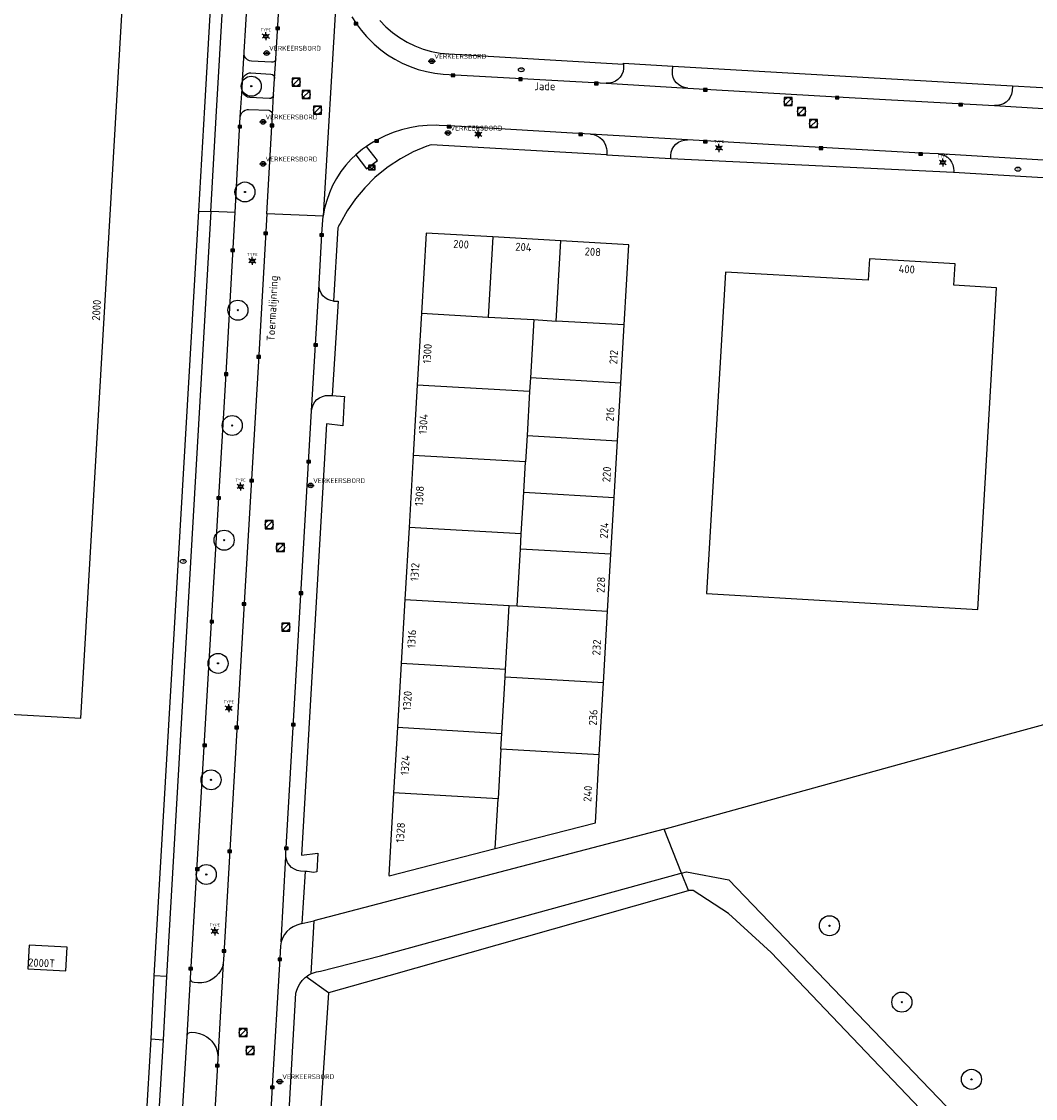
# Model space of a CAD drawing. Header units: metres. Extents: x 102000 to 105000, y 414600 to 420766.
# Tile 143 of 206: x 102819 to 102946, y 419852 to 419987. Entities that reach past the tile are written whole.
import ezdxf
from ezdxf.enums import TextEntityAlignment as Align

# ---------------------------------------------------------------- set-up
doc = ezdxf.new("R2010")
doc.units = ezdxf.units.M
doc.layers.get('0').update_dxf_attribs({"color": 8})
doc.styles.add('MtXpl_NLCS-ISO', font='NLCS-ISO.ttf')
doc.styles.add('NLCS-ISO', font='NLCS-ISO.ttf')

msp = doc.modelspace()

# ---------------------------------------------------------------- hatches: boundary and pattern name
at = {"ltscale": 0.1}
h = msp.add_hatch(color=256, dxfattribs=at)
edge = h.paths.add_edge_path()
edge.add_arc((102847.88, 419978.73), 0.075, 0, 360)
h = msp.add_hatch(color=256, dxfattribs=at)
edge = h.paths.add_edge_path()
edge.add_arc((102847.09, 419965.52), 0.075, 0, 360)
h = msp.add_hatch(color=256, dxfattribs=at)
edge = h.paths.add_edge_path()
edge.add_arc((102846.21, 419950.76), 0.075, 0, 360)
h = msp.add_hatch(color=256, dxfattribs=at)
edge = h.paths.add_edge_path()
edge.add_arc((102845.5, 419936.36), 0.075, 0, 360)
h = msp.add_hatch(color=256, dxfattribs=at)
edge = h.paths.add_edge_path()
edge.add_arc((102844.49, 419922.04), 0.075, 0, 360)
h = msp.add_hatch(color=256, dxfattribs=at)
edge = h.paths.add_edge_path()
edge.add_arc((102843.73, 419906.66), 0.075, 0, 360)
h = msp.add_hatch(color=256, dxfattribs=at)
edge = h.paths.add_edge_path()
edge.add_arc((102842.86, 419892.12), 0.075, 0, 360)
h = msp.add_hatch(color=256, dxfattribs=at)
edge = h.paths.add_edge_path()
edge.add_arc((102842.26, 419880.3), 0.075, 0, 360)
h = msp.add_hatch(color=256, dxfattribs=at)
edge = h.paths.add_edge_path()
edge.add_arc((102920.08, 419873.9), 0.075, 0, 360)
h = msp.add_hatch(color=256, dxfattribs=at)
edge = h.paths.add_edge_path()
edge.add_arc((102929.12, 419864.36), 0.075, 0, 360)
h = msp.add_hatch(color=256, dxfattribs=at)
edge = h.paths.add_edge_path()
edge.add_arc((102937.81, 419854.72), 0.075, 0, 360)

# ---------------------------------------------------------------- linework, layer by layer
for p, q in [((102842.07, 419976.1), (102843.47, 420000)), ((102843.54, 419975.62), (102844.96, 420000)), ((102850.95, 419982.15), (102851.99, 420000)), ((102826.59, 419899.82), (102832.07, 419993.91)), ((102846.99, 419982.96), (102847.6, 419993.22)), ((102858.7, 419993.31), (102856.86, 419962.49)), ((102860.44, 419987.41), (102860.99, 419986.54)), ((102863.92, 419986.93), (102864.68, 419986.15)), ((102850.96, 419985.8), (102851.41, 419986.1)), ((102851.41, 419985.8), (102850.96, 419986.1)), ((102851.41, 419986.1), (102850.96, 419986.1)), ((102850.96, 419986.1), (102850.96, 419985.8)), ((102850.96, 419985.8), (102851.41, 419985.8)), ((102851.41, 419985.8), (102851.41, 419986.1)), ((102860.73, 419986.38), (102861.18, 419986.68)), ((102861.18, 419986.38), (102860.73, 419986.68)), ((102861.18, 419986.68), (102860.73, 419986.68)), ((102860.73, 419986.68), (102860.73, 419986.38)), ((102860.73, 419986.38), (102861.18, 419986.38)), ((102860.99, 419986.54), (102861.6, 419985.71)), ((102861.18, 419986.38), (102861.18, 419986.68)), ((102861.6, 419985.71), (102862.28, 419984.92)), ((102864.68, 419986.15), (102865.51, 419985.43)), ((102865.51, 419985.43), (102866.39, 419984.79)), ((102849.46, 419985.07), (102849.93, 419985.07)), ((102849.46, 419984.87), (102849.93, 419984.87)), ((102862.28, 419984.92), (102863.24, 419983.98)), ((102866.39, 419984.79), (102867.33, 419984.24)), ((102867.33, 419984.24), (102868.31, 419983.76)), ((102846.79, 419979.43), (102846.99, 419982.96)), ((102846.99, 419982.71), (102846.99, 419982.96)), ((102849.35, 419982.87), (102850.25, 419982.87)), ((102863.24, 419983.98), (102864.05, 419983.28)), ((102864.05, 419983.28), (102864.9, 419982.66)), ((102868.31, 419983.76), (102869.33, 419983.37)), ((102869.33, 419983.37), (102870.38, 419983.08)), ((102870.38, 419983.08), (102871.45, 419982.87)), ((102871.45, 419982.87), (102872.53, 419982.76)), ((102872.53, 419982.76), (102894.37, 419981.49)), ((102847.05, 419982.45), (102846.99, 419982.71)), ((102847.19, 419982.21), (102847.05, 419982.45)), ((102847.4, 419982.02), (102847.19, 419982.21)), ((102847.64, 419981.9), (102847.4, 419982.02)), ((102847.92, 419981.86), (102847.64, 419981.9)), ((102850.4, 419981.72), (102847.92, 419981.86)), ((102850.57, 419981.73), (102850.4, 419981.72)), ((102850.76, 419981.82), (102850.57, 419981.73)), ((102850.89, 419981.97), (102850.76, 419981.82)), ((102850.8, 419979.71), (102850.95, 419982.15)), ((102850.95, 419982.15), (102850.89, 419981.97)), ((102864.9, 419982.66), (102865.8, 419982.09)), ((102865.8, 419982.09), (102866.74, 419981.6)), ((102866.74, 419981.6), (102867.72, 419981.17)), ((102869.98, 419981.85), (102870.88, 419981.85)), ((102894.37, 419981.49), (102894.36, 419980.96)), ((102894.37, 419981.49), (102894.37, 419981.62)), ((102894.37, 419981.62), (102900.52, 419981.25)), ((102846.97, 419979.96), (102847.16, 419980.16)), ((102847.16, 419980.16), (102847.4, 419980.31)), ((102847.4, 419980.31), (102847.66, 419980.38)), ((102847.66, 419980.38), (102847.83, 419980.38)), ((102847.83, 419980.38), (102850.34, 419980.25)), ((102850.34, 419980.25), (102850.53, 419980.19)), ((102850.53, 419980.19), (102850.69, 419980.07)), ((102850.69, 419980.07), (102850.78, 419979.89)), ((102867.72, 419981.17), (102868.72, 419980.83)), ((102868.72, 419980.83), (102869.75, 419980.55)), ((102869.75, 419980.55), (102870.79, 419980.36)), ((102870.79, 419980.36), (102871.86, 419980.24)), ((102871.86, 419980.24), (102892.21, 419979.11)), ((102872.84, 419979.94), (102873.29, 419980.24)), ((102873.29, 419979.94), (102872.84, 419980.24)), ((102873.29, 419980.24), (102872.84, 419980.24)), ((102872.84, 419980.24), (102872.84, 419979.94)), ((102873.29, 419979.94), (102873.29, 419980.24)), ((102894.16, 419980.2), (102893.95, 419979.86)), ((102894.3, 419980.57), (102894.16, 419980.2)), ((102894.36, 419980.96), (102894.3, 419980.57)), ((102900.46, 419980.6), (102900.52, 419981.25)), ((102900.48, 419980.21), (102900.46, 419980.6)), ((102900.57, 419979.82), (102900.48, 419980.21)), ((102900.52, 419981.25), (102942.95, 419978.77)), ((102846.74, 419978.4), (102846.79, 419979.43)), ((102846.79, 419979.43), (102846.84, 419979.71)), ((102846.84, 419979.71), (102846.97, 419979.96)), ((102850.67, 419977.66), (102850.8, 419979.71)), ((102850.78, 419979.89), (102850.8, 419979.71)), ((102853.97, 419979.75), (102852.97, 419979.75)), ((102852.97, 419979.75), (102852.97, 419978.75)), ((102852.97, 419978.75), (102853.97, 419978.75)), ((102853.12, 419978.9), (102853.83, 419979.61)), ((102853.97, 419978.75), (102853.97, 419979.75)), ((102872.84, 419979.94), (102873.29, 419979.94)), ((102881.27, 419979.46), (102881.72, 419979.76)), ((102881.72, 419979.46), (102881.27, 419979.76)), ((102881.72, 419979.76), (102881.27, 419979.76)), ((102881.27, 419979.76), (102881.27, 419979.46)), ((102881.27, 419979.46), (102881.72, 419979.46)), ((102881.72, 419979.46), (102881.72, 419979.76)), ((102890.76, 419978.92), (102891.21, 419979.22)), ((102891.21, 419978.92), (102890.76, 419979.22)), ((102891.21, 419979.22), (102890.76, 419979.22)), ((102890.76, 419979.22), (102890.76, 419978.92)), ((102890.76, 419978.92), (102891.21, 419978.92)), ((102891.21, 419978.92), (102891.21, 419979.22)), ((102892.21, 419979.11), (102902.38, 419978.5)), ((102892.59, 419979.11), (102892.21, 419979.11)), ((102892.98, 419979.19), (102892.59, 419979.11)), ((102893.35, 419979.35), (102892.98, 419979.19)), ((102893.67, 419979.58), (102893.35, 419979.35)), ((102893.95, 419979.86), (102893.67, 419979.58)), ((102900.74, 419979.46), (102900.57, 419979.82)), ((102900.98, 419979.15), (102900.74, 419979.46)), ((102901.27, 419978.88), (102900.98, 419979.15)), ((102901.61, 419978.68), (102901.27, 419978.88)), ((102942.95, 419978.77), (102942.89, 419978.14)), ((102942.95, 419978.77), (102950.88, 419978.32)), ((102846.51, 419974.9), (102846.74, 419978.4)), ((102846.74, 419978.23), (102846.74, 419978.4)), ((102846.81, 419977.95), (102846.74, 419978.23)), ((102846.95, 419977.71), (102846.81, 419977.95)), ((102847.15, 419977.51), (102846.95, 419977.71)), ((102847.4, 419977.38), (102847.15, 419977.51)), ((102847.68, 419977.33), (102847.4, 419977.38)), ((102850.63, 419977.47), (102850.51, 419977.31)), ((102850.52, 419975.16), (102850.67, 419977.66)), ((102850.67, 419977.66), (102850.63, 419977.47)), ((102855.24, 419978.19), (102854.24, 419978.19)), ((102854.24, 419978.19), (102854.24, 419977.19)), ((102854.38, 419977.34), (102855.09, 419978.05)), ((102855.24, 419977.19), (102855.24, 419978.19)), ((102901.99, 419978.56), (102901.61, 419978.68)), ((102902.38, 419978.5), (102901.99, 419978.56)), ((102902.38, 419978.5), (102921.04, 419977.41)), ((102904.37, 419978.13), (102904.82, 419978.43)), ((102904.82, 419978.13), (102904.37, 419978.43)), ((102904.82, 419978.43), (102904.37, 419978.43)), ((102904.37, 419978.43), (102904.37, 419978.13)), ((102904.37, 419978.13), (102904.82, 419978.13)), ((102904.82, 419978.13), (102904.82, 419978.43)), ((102920.82, 419977.16), (102921.27, 419977.46)), ((102921.27, 419977.16), (102920.82, 419977.46)), ((102921.27, 419977.46), (102920.82, 419977.46)), ((102920.82, 419977.46), (102920.82, 419977.16)), ((102921.04, 419977.41), (102940.7, 419976.31)), ((102921.27, 419977.16), (102921.27, 419977.46)), ((102942.65, 419977.37), (102942.42, 419977.04)), ((102942.81, 419977.74), (102942.65, 419977.37)), ((102942.89, 419978.14), (102942.81, 419977.74)), ((102841.32, 419963.13), (102842.07, 419976.1)), ((102850.15, 419977.18), (102847.68, 419977.33)), ((102850.34, 419977.21), (102850.15, 419977.18)), ((102850.51, 419977.31), (102850.34, 419977.21)), ((102854.24, 419977.19), (102855.24, 419977.19)), ((102856.64, 419976.25), (102855.64, 419976.25)), ((102855.64, 419976.25), (102855.64, 419975.25)), ((102855.78, 419975.4), (102856.49, 419976.1)), ((102856.64, 419975.25), (102856.64, 419976.25)), ((102915.44, 419977.3), (102914.44, 419977.3)), ((102914.44, 419977.3), (102914.44, 419976.3)), ((102914.44, 419976.3), (102915.44, 419976.3)), ((102914.59, 419976.44), (102915.29, 419977.15)), ((102915.44, 419976.3), (102915.44, 419977.3)), ((102917.07, 419976.09), (102916.07, 419976.09)), ((102916.07, 419976.09), (102916.07, 419975.09)), ((102917.07, 419975.09), (102917.07, 419976.09)), ((102920.82, 419977.16), (102921.27, 419977.16)), ((102936.24, 419976.29), (102936.69, 419976.59)), ((102936.69, 419976.29), (102936.24, 419976.59)), ((102936.69, 419976.59), (102936.24, 419976.59)), ((102936.24, 419976.59), (102936.24, 419976.29)), ((102936.24, 419976.29), (102936.69, 419976.29)), ((102936.69, 419976.29), (102936.69, 419976.59)), ((102940.7, 419976.31), (102952.78, 419975.61)), ((102941.02, 419976.31), (102940.7, 419976.31)), ((102941.42, 419976.39), (102941.02, 419976.31)), ((102941.8, 419976.53), (102941.42, 419976.39)), ((102942.13, 419976.75), (102941.8, 419976.53)), ((102942.42, 419977.04), (102942.13, 419976.75)), ((102842.81, 419963.07), (102843.54, 419975.62)), ((102845.85, 419962.94), (102846.51, 419974.9)), ((102846.51, 419974.9), (102846.57, 419975.17)), ((102846.57, 419975.17), (102846.7, 419975.41)), ((102846.7, 419975.41), (102846.89, 419975.61)), ((102846.89, 419975.61), (102847.13, 419975.75)), ((102847.13, 419975.75), (102847.4, 419975.81)), ((102847.4, 419975.81), (102847.54, 419975.81)), ((102847.54, 419975.81), (102850.06, 419975.73)), ((102849.82, 419962.78), (102850.52, 419975.16)), ((102850.06, 419975.73), (102850.25, 419975.67)), ((102850.25, 419975.67), (102850.41, 419975.54)), ((102850.41, 419975.54), (102850.51, 419975.35)), ((102850.51, 419975.35), (102850.52, 419975.16)), ((102855.64, 419975.25), (102856.64, 419975.25)), ((102916.07, 419975.09), (102917.07, 419975.09)), ((102916.22, 419975.23), (102916.92, 419975.94)), ((102846.24, 419973.53), (102846.68, 419973.83)), ((102846.68, 419973.53), (102846.24, 419973.83)), ((102846.68, 419973.83), (102846.24, 419973.83)), ((102846.24, 419973.83), (102846.24, 419973.53)), ((102846.24, 419973.53), (102846.68, 419973.53)), ((102846.68, 419973.53), (102846.68, 419973.83)), ((102848.9, 419974.28), (102849.8, 419974.28)), ((102850.24, 419973.67), (102850.69, 419973.97)), ((102850.69, 419973.67), (102850.24, 419973.97)), ((102850.69, 419973.97), (102850.24, 419973.97)), ((102850.24, 419973.97), (102850.24, 419973.67)), ((102850.24, 419973.67), (102850.69, 419973.67)), ((102850.69, 419973.67), (102850.69, 419973.97)), ((102867.7, 419973.54), (102866.64, 419973.28)), ((102868.78, 419973.73), (102867.7, 419973.54)), ((102869.86, 419973.83), (102868.78, 419973.73)), ((102870.95, 419973.85), (102869.86, 419973.83)), ((102871.35, 419973.84), (102870.95, 419973.85)), ((102872.58, 419973.77), (102871.35, 419973.84)), ((102872.35, 419973.52), (102872.8, 419973.82)), ((102872.8, 419973.52), (102872.35, 419973.82)), ((102872.8, 419973.82), (102872.35, 419973.82)), ((102872.35, 419973.82), (102872.35, 419973.52)), ((102872.35, 419973.52), (102872.8, 419973.52)), ((102888.01, 419972.87), (102872.58, 419973.77)), ((102872.8, 419973.52), (102872.8, 419973.82)), ((102918.59, 419974.56), (102917.59, 419974.56)), ((102917.59, 419974.56), (102917.59, 419973.56)), ((102917.59, 419973.56), (102918.59, 419973.56)), ((102917.73, 419973.71), (102918.44, 419974.42)), ((102918.59, 419973.56), (102918.59, 419974.56)), ((102863.62, 419972.05), (102862.68, 419971.49)), ((102863.31, 419971.74), (102863.76, 419972.04)), ((102863.76, 419971.74), (102863.31, 419972.04)), ((102863.76, 419972.04), (102863.31, 419972.04)), ((102863.31, 419972.04), (102863.31, 419971.74)), ((102864.6, 419972.53), (102863.62, 419972.05)), ((102863.76, 419971.74), (102863.76, 419972.04)), ((102865.61, 419972.95), (102864.6, 419972.53)), ((102866.64, 419973.28), (102865.61, 419972.95)), ((102871.99, 419972.89), (102872.89, 419972.89)), ((102876, 419972.84), (102876.46, 419972.84)), ((102876, 419972.64), (102876.46, 419972.64)), ((102890.25, 419972.75), (102888.01, 419972.87)), ((102888.79, 419972.58), (102889.24, 419972.88)), ((102889.24, 419972.58), (102888.79, 419972.88)), ((102889.24, 419972.88), (102888.79, 419972.88)), ((102888.79, 419972.88), (102888.79, 419972.58)), ((102888.79, 419972.58), (102889.24, 419972.58)), ((102889.24, 419972.58), (102889.24, 419972.88)), ((102890.25, 419972.75), (102890.65, 419972.69)), ((102902.34, 419972.03), (102890.25, 419972.75)), ((102890.65, 419972.69), (102891.04, 419972.55)), ((102891.04, 419972.55), (102891.4, 419972.34)), ((102891.4, 419972.34), (102891.71, 419972.06)), ((102891.71, 419972.06), (102891.95, 419971.73)), ((102901.59, 419971.92), (102901.98, 419972.01)), ((102901.98, 419972.01), (102902.34, 419972.03)), ((102919.02, 419971.09), (102902.34, 419972.03)), ((102861.79, 419970.87), (102860.94, 419970.18)), ((102862.28, 419971.21), (102861.79, 419970.87)), ((102862.68, 419971.49), (102862.28, 419971.21)), ((102863.63, 419969.47), (102862.28, 419971.21)), ((102863.31, 419971.74), (102863.76, 419971.74)), ((102869.79, 419971.23), (102868.11, 419970.52)), ((102869.97, 419971.29), (102869.79, 419971.23)), ((102870.16, 419971.36), (102869.97, 419971.29)), ((102870.35, 419971.42), (102870.16, 419971.36)), ((102892.26, 419970.16), (102870.35, 419971.42)), ((102891.95, 419971.73), (102892.13, 419971.36)), ((102892.13, 419971.36), (102892.24, 419970.96)), ((102892.24, 419970.96), (102892.27, 419970.7)), ((102892.27, 419970.7), (102892.26, 419970.16)), ((102900.32, 419970.48), (102900.45, 419970.86)), ((102900.45, 419970.86), (102900.65, 419971.21)), ((102900.65, 419971.21), (102900.91, 419971.51)), ((102900.91, 419971.51), (102901.23, 419971.75)), ((102901.23, 419971.75), (102901.59, 419971.92)), ((102904.36, 419971.66), (102904.81, 419971.96)), ((102904.81, 419971.66), (102904.36, 419971.96)), ((102904.81, 419971.96), (102904.36, 419971.96)), ((102904.36, 419971.96), (102904.36, 419971.66)), ((102904.36, 419971.66), (102904.81, 419971.66)), ((102904.81, 419971.66), (102904.81, 419971.96)), ((102906.04, 419971.12), (102906.51, 419971.12)), ((102906.04, 419970.92), (102906.51, 419970.92)), ((102918.79, 419970.84), (102919.24, 419971.14)), ((102919.24, 419970.84), (102918.79, 419971.14)), ((102919.24, 419971.14), (102918.79, 419971.14)), ((102918.79, 419971.14), (102918.79, 419970.84)), ((102918.79, 419970.84), (102919.24, 419970.84)), ((102931.47, 419970.37), (102919.02, 419971.09)), ((102919.24, 419970.84), (102919.24, 419971.14)), ((102860.37, 419969.63), (102859.69, 419968.88)), ((102860.94, 419970.18), (102860.37, 419969.63)), ((102860.94, 419970.18), (102862.27, 419968.42)), ((102862.27, 419968.42), (102863.63, 419969.47)), ((102866.51, 419969.66), (102864.99, 419968.66)), ((102868.11, 419970.52), (102866.51, 419969.66)), ((102892.26, 419970.11), (102892.26, 419970.16)), ((102900.26, 419969.66), (102892.26, 419970.11)), ((102900.26, 419969.66), (102900.27, 419970.09)), ((102935.56, 419967.97), (102900.26, 419969.66)), ((102900.27, 419970.09), (102900.32, 419970.48)), ((102931.24, 419970.12), (102931.7, 419970.42)), ((102931.7, 419970.12), (102931.24, 419970.42)), ((102931.7, 419970.42), (102931.24, 419970.42)), ((102931.24, 419970.42), (102931.24, 419970.12)), ((102931.24, 419970.12), (102931.7, 419970.12)), ((102933.7, 419970.27), (102931.47, 419970.37)), ((102931.7, 419970.12), (102931.7, 419970.42)), ((102954.84, 419969.01), (102933.7, 419970.27)), ((102933.7, 419970.27), (102934.09, 419970.21)), ((102934, 419969.31), (102934.47, 419969.31)), ((102934.09, 419970.21), (102934.46, 419970.07)), ((102934.46, 419970.07), (102934.8, 419969.86)), ((102934.8, 419969.86), (102935.1, 419969.59)), ((102935.1, 419969.59), (102935.33, 419969.26)), ((102848.9, 419969.03), (102849.8, 419969.03)), ((102859.08, 419968.07), (102858.53, 419967.22)), ((102859.69, 419968.88), (102859.08, 419968.07)), ((102862.51, 419968.79), (102862.51, 419968.34)), ((102862.54, 419968.79), (102862.54, 419968.34)), ((102863.3, 419968.85), (102862.57, 419968.85)), ((102863.3, 419968.82), (102862.57, 419968.82)), ((102862.57, 419968.79), (102862.93, 419968.31)), ((102862.57, 419968.79), (102863.3, 419968.79)), ((102862.57, 419968.31), (102863.3, 419968.31)), ((102862.57, 419968.28), (102863.3, 419968.28)), ((102862.93, 419968.31), (102863.3, 419968.79)), ((102863.33, 419968.34), (102863.33, 419968.79)), ((102863.36, 419968.34), (102863.36, 419968.79)), ((102864.99, 419968.66), (102863.57, 419967.53)), ((102934, 419969.11), (102934.47, 419969.11)), ((102935.33, 419969.26), (102935.49, 419968.9)), ((102935.49, 419968.9), (102935.57, 419968.51)), ((102935.59, 419968.16), (102935.56, 419967.97)), ((102952.73, 419966.93), (102935.56, 419967.97)), ((102935.57, 419968.51), (102935.59, 419968.16)), ((102858.53, 419967.22), (102858.04, 419966.34)), ((102863.32, 419967.31), (102862.04, 419966.04)), ((102863.57, 419967.53), (102863.32, 419967.31)), ((102857.64, 419965.41), (102857.3, 419964.46)), ((102858.04, 419966.34), (102857.64, 419965.41)), ((102862.04, 419966.04), (102860.88, 419964.66)), ((102857.3, 419964.46), (102857.04, 419963.48)), ((102860.88, 419964.66), (102859.85, 419963.17)), ((102842.81, 419963.07), (102837.28, 419867.56)), ((102838.2, 419909.65), (102841.32, 419963.13)), ((102841.32, 419963.13), (102842.81, 419963.07)), ((102845.85, 419962.94), (102842.81, 419963.07)), ((102844.74, 419942.87), (102845.85, 419962.94)), ((102849.82, 419962.78), (102848.74, 419943.67)), ((102856.86, 419962.49), (102849.82, 419962.78)), ((102857.04, 419963.48), (102856.86, 419962.49)), ((102859.85, 419963.17), (102858.96, 419961.6)), ((102856.69, 419960.26), (102856.76, 419961.47)), ((102856.76, 419961.47), (102856.86, 419962.49)), ((102858.77, 419961.22), (102858.68, 419961.03)), ((102858.86, 419961.41), (102858.77, 419961.22)), ((102858.96, 419961.6), (102858.86, 419961.41)), ((102849.45, 419960.22), (102849.9, 419960.52)), ((102849.9, 419960.22), (102849.45, 419960.52)), ((102849.9, 419960.52), (102849.45, 419960.52)), ((102849.45, 419960.52), (102849.45, 419960.22)), ((102849.45, 419960.22), (102849.9, 419960.22)), ((102849.9, 419960.22), (102849.9, 419960.52)), ((102856.34, 419954.02), (102856.69, 419960.26)), ((102856.46, 419960.01), (102856.91, 419960.31)), ((102856.91, 419960.01), (102856.46, 419960.31)), ((102856.91, 419960.31), (102856.46, 419960.31)), ((102856.46, 419960.31), (102856.46, 419960.01)), ((102856.46, 419960.01), (102856.91, 419960.01)), ((102856.91, 419960.01), (102856.91, 419960.31)), ((102858.68, 419961.03), (102858.15, 419951.9)), ((102869.71, 419960.39), (102869.13, 419950.39)), ((102878.04, 419959.91), (102869.71, 419960.39)), ((102878.04, 419959.91), (102877.46, 419949.91)), ((102886.53, 419959.42), (102878.04, 419959.91)), ((102885.95, 419949.41), (102886.53, 419959.42)), ((102895.01, 419958.93), (102886.53, 419959.42)), ((102894.43, 419948.92), (102895.01, 419958.93)), ((102845.33, 419958.08), (102845.78, 419958.38)), ((102845.78, 419958.08), (102845.33, 419958.38)), ((102845.78, 419958.38), (102845.33, 419958.38)), ((102845.33, 419958.38), (102845.33, 419958.08)), ((102845.33, 419958.08), (102845.78, 419958.08)), ((102845.78, 419958.08), (102845.78, 419958.38)), ((102847.78, 419957.01), (102848.25, 419957.01)), ((102847.78, 419956.81), (102848.25, 419956.81)), ((102925.06, 419957.18), (102924.91, 419954.49)), ((102935.76, 419956.54), (102925.06, 419957.18)), ((102935.6, 419953.87), (102935.76, 419956.54)), ((102907.09, 419955.52), (102904.74, 419915.38)), ((102924.91, 419954.49), (102907.09, 419955.52)), ((102855.41, 419938.18), (102856.34, 419954.02)), ((102856.34, 419953.64), (102856.34, 419954.02)), ((102856.43, 419953.26), (102856.34, 419953.64)), ((102856.59, 419952.89), (102856.43, 419953.26)), ((102940.93, 419953.56), (102935.6, 419953.87)), ((102938.59, 419913.39), (102940.93, 419953.56)), ((102856.82, 419952.57), (102856.59, 419952.89)), ((102857.11, 419952.29), (102856.82, 419952.57)), ((102857.45, 419952.09), (102857.11, 419952.29)), ((102857.82, 419951.95), (102857.45, 419952.09)), ((102858.15, 419951.9), (102857.82, 419951.95)), ((102858.73, 419951.87), (102858, 419940.1)), ((102858.15, 419951.9), (102858.21, 419951.89)), ((102858.21, 419951.89), (102858.73, 419951.87)), ((102869.13, 419950.39), (102868.61, 419941.4)), ((102869.13, 419950.39), (102877.46, 419949.91)), ((102877.46, 419949.91), (102883.15, 419949.58)), ((102883.15, 419949.58), (102882.73, 419942.3)), ((102883.15, 419949.58), (102885.95, 419949.41)), ((102894.43, 419948.92), (102885.95, 419949.41)), ((102894.01, 419941.65), (102894.43, 419948.92)), ((102855.68, 419946.27), (102856.13, 419946.57)), ((102856.13, 419946.27), (102855.68, 419946.57)), ((102856.13, 419946.57), (102855.68, 419946.57)), ((102855.68, 419946.57), (102855.68, 419946.27)), ((102856.13, 419946.27), (102856.13, 419946.57)), ((102848.59, 419944.79), (102849.04, 419945.09)), ((102849.04, 419944.79), (102848.59, 419945.09)), ((102849.04, 419945.09), (102848.59, 419945.09)), ((102848.59, 419945.09), (102848.59, 419944.79)), ((102849.04, 419944.79), (102849.04, 419945.09)), ((102855.68, 419946.27), (102856.13, 419946.27)), ((102848.59, 419944.79), (102849.04, 419944.79)), ((102840.78, 419875.81), (102844.74, 419942.87)), ((102844.52, 419942.62), (102844.97, 419942.92)), ((102844.97, 419942.62), (102844.52, 419942.92)), ((102844.97, 419942.92), (102844.52, 419942.92)), ((102844.52, 419942.92), (102844.52, 419942.62)), ((102844.52, 419942.62), (102844.97, 419942.62)), ((102844.97, 419942.62), (102844.97, 419942.92)), ((102848.74, 419943.67), (102846.99, 419914.16)), ((102868.61, 419941.4), (102868.1, 419932.62)), ((102882.63, 419940.59), (102868.61, 419941.4)), ((102882.73, 419942.3), (102882.63, 419940.59)), ((102894.01, 419941.65), (102882.73, 419942.3)), ((102893.6, 419934.46), (102894.01, 419941.65)), ((102856.08, 419939.6), (102856.4, 419939.83)), ((102856.4, 419939.83), (102856.77, 419940)), ((102856.77, 419940), (102857.16, 419940.1)), ((102857.16, 419940.1), (102857.49, 419940.12)), ((102857.49, 419940.12), (102858, 419940.1)), ((102858, 419940.1), (102859.52, 419939.99)), ((102859.52, 419939.99), (102859.5, 419939.66)), ((102882.63, 419940.59), (102882.32, 419935.11)), ((102855.41, 419938.18), (102855.47, 419938.58)), ((102855.47, 419938.58), (102855.6, 419938.95)), ((102855.6, 419938.95), (102855.81, 419939.3)), ((102855.81, 419939.3), (102856.08, 419939.6)), ((102859.5, 419939.66), (102859.31, 419936.32)), ((102852.19, 419882.92), (102855.41, 419938.18)), ((102857.26, 419936.59), (102854.14, 419882.71)), ((102859.31, 419936.32), (102857.26, 419936.59)), ((102882.32, 419935.11), (102882.12, 419931.81)), ((102882.32, 419935.11), (102893.6, 419934.46)), ((102893.19, 419927.37), (102893.6, 419934.46)), ((102854.83, 419931.71), (102855.28, 419932.01)), ((102855.28, 419931.71), (102854.83, 419932.01)), ((102855.28, 419932.01), (102854.83, 419932.01)), ((102854.83, 419932.01), (102854.83, 419931.71)), ((102854.83, 419931.71), (102855.28, 419931.71)), ((102855.28, 419931.71), (102855.28, 419932.01)), ((102868.1, 419932.62), (102867.58, 419923.64)), ((102882.12, 419931.81), (102868.1, 419932.62)), ((102881.91, 419928.02), (102882.12, 419931.81)), ((102847.7, 419929.34), (102848.15, 419929.64)), ((102848.15, 419929.34), (102847.7, 419929.64)), ((102848.15, 419929.64), (102847.7, 419929.64)), ((102847.7, 419929.64), (102847.7, 419929.34)), ((102847.7, 419929.34), (102848.15, 419929.34)), ((102848.15, 419929.34), (102848.15, 419929.64)), ((102846.3, 419928.84), (102846.77, 419928.84)), ((102846.3, 419928.64), (102846.77, 419928.64)), ((102854.85, 419928.88), (102855.75, 419928.88)), ((102881.6, 419922.82), (102881.91, 419928.02)), ((102881.91, 419928.02), (102893.19, 419927.37)), ((102843.6, 419927.16), (102844.05, 419927.46)), ((102844.05, 419927.16), (102843.6, 419927.46)), ((102844.05, 419927.46), (102843.6, 419927.46)), ((102843.6, 419927.46), (102843.6, 419927.16)), ((102843.6, 419927.16), (102844.05, 419927.16)), ((102844.05, 419927.16), (102844.05, 419927.46)), ((102892.78, 419920.28), (102893.19, 419927.37)), ((102850.61, 419924.48), (102849.61, 419924.48)), ((102849.61, 419924.48), (102849.61, 419923.48)), ((102849.75, 419923.63), (102850.46, 419924.34)), ((102850.61, 419923.48), (102850.61, 419924.48)), ((102867.58, 419923.64), (102867.06, 419914.65)), ((102881.6, 419922.82), (102867.58, 419923.64)), ((102849.61, 419923.48), (102850.61, 419923.48)), ((102881.5, 419920.93), (102881.6, 419922.82)), ((102852.01, 419921.62), (102851.01, 419921.62)), ((102851.01, 419921.62), (102851.01, 419920.62)), ((102851.15, 419920.77), (102851.86, 419921.48)), ((102852.01, 419920.62), (102852.01, 419921.62)), ((102881.09, 419913.84), (102881.5, 419920.93)), ((102892.78, 419920.28), (102881.5, 419920.93)), ((102851.01, 419920.62), (102852.01, 419920.62)), ((102892.37, 419913.18), (102892.78, 419920.28)), ((102853.88, 419915.28), (102854.33, 419915.58)), ((102854.33, 419915.28), (102853.88, 419915.58)), ((102854.33, 419915.58), (102853.88, 419915.58)), ((102853.88, 419915.58), (102853.88, 419915.28)), ((102854.33, 419915.28), (102854.33, 419915.58)), ((102846.99, 419914.16), (102845.19, 419883.29)), ((102846.76, 419913.91), (102847.21, 419914.21)), ((102847.21, 419913.91), (102846.76, 419914.21)), ((102847.21, 419914.21), (102846.76, 419914.21)), ((102846.76, 419914.21), (102846.76, 419913.91)), ((102847.21, 419913.91), (102847.21, 419914.21)), ((102853.88, 419915.28), (102854.33, 419915.28)), ((102867.06, 419914.65), (102866.6, 419906.66)), ((102867.06, 419914.65), (102880.09, 419913.9)), ((102904.74, 419915.38), (102938.59, 419913.39)), ((102846.76, 419913.91), (102847.21, 419913.91)), ((102879.62, 419905.91), (102880.09, 419913.9)), ((102880.09, 419913.9), (102881.09, 419913.84)), ((102881.09, 419913.84), (102892.37, 419913.18)), ((102891.85, 419904.21), (102892.37, 419913.18)), ((102842.73, 419911.73), (102843.18, 419912.03)), ((102843.18, 419911.73), (102842.73, 419912.03)), ((102843.18, 419912.03), (102842.73, 419912.03)), ((102842.73, 419912.03), (102842.73, 419911.73)), ((102842.73, 419911.73), (102843.18, 419911.73)), ((102843.18, 419911.73), (102843.18, 419912.03)), ((102852.68, 419911.69), (102851.68, 419911.69)), ((102851.68, 419911.69), (102851.68, 419910.69)), ((102851.83, 419910.84), (102852.53, 419911.54)), ((102852.68, 419910.69), (102852.68, 419911.69)), ((102851.68, 419910.69), (102852.68, 419910.69)), ((102835.76, 419867.63), (102838.2, 419909.65)), ((102866.6, 419906.66), (102866.13, 419898.68)), ((102879.62, 419905.91), (102866.6, 419906.66)), ((102941.19, 419897.48), (102975.07, 419906.83)), ((102879.16, 419897.92), (102879.57, 419904.92)), ((102879.57, 419904.92), (102879.62, 419905.91)), ((102891.85, 419904.21), (102879.57, 419904.92)), ((102891.33, 419895.23), (102891.85, 419904.21)), ((102805.64, 419901.02), (102826.59, 419899.82)), ((102844.83, 419901.17), (102845.3, 419901.17)), ((102844.83, 419900.97), (102845.3, 419900.97)), ((102845.84, 419898.5), (102846.29, 419898.8)), ((102846.29, 419898.5), (102845.84, 419898.8)), ((102846.29, 419898.8), (102845.84, 419898.8)), ((102845.84, 419898.8), (102845.84, 419898.5)), ((102845.84, 419898.5), (102846.29, 419898.5)), ((102846.29, 419898.5), (102846.29, 419898.8)), ((102852.92, 419898.86), (102853.37, 419899.16)), ((102853.37, 419898.86), (102852.92, 419899.16)), ((102853.37, 419899.16), (102852.92, 419899.16)), ((102852.92, 419899.16), (102852.92, 419898.86)), ((102852.92, 419898.86), (102853.37, 419898.86)), ((102853.37, 419898.86), (102853.37, 419899.16)), ((102866.13, 419898.68), (102865.66, 419890.49)), ((102866.13, 419898.68), (102879.16, 419897.92)), ((102879.05, 419895.94), (102879.16, 419897.92)), ((102899.45, 419885.95), (102941.19, 419897.48)), ((102841.82, 419896.29), (102842.27, 419896.59)), ((102842.27, 419896.29), (102841.82, 419896.59)), ((102842.27, 419896.59), (102841.82, 419896.59)), ((102841.82, 419896.59), (102841.82, 419896.29)), ((102841.82, 419896.29), (102842.27, 419896.29)), ((102842.27, 419896.29), (102842.27, 419896.59)), ((102879.05, 419895.94), (102878.69, 419889.74)), ((102891.33, 419895.23), (102879.05, 419895.94)), ((102890.86, 419886.75), (102891.33, 419895.23)), ((102865.66, 419890.49), (102865.06, 419880.21)), ((102878.69, 419889.74), (102865.66, 419890.49)), ((102878.33, 419883.53), (102878.69, 419889.74)), ((102899.45, 419885.95), (102855.71, 419874.52)), ((102878.33, 419883.53), (102890.86, 419886.75)), ((102901.62, 419880.48), (102899.45, 419885.95)), ((102845.19, 419883.29), (102844.43, 419869.63)), ((102844.96, 419883.04), (102845.41, 419883.34)), ((102845.41, 419883.04), (102844.96, 419883.34)), ((102845.41, 419883.34), (102844.96, 419883.34)), ((102844.96, 419883.34), (102844.96, 419883.04)), ((102845.41, 419883.04), (102845.41, 419883.34)), ((102852.02, 419883.43), (102852.47, 419883.73)), ((102852.47, 419883.43), (102852.02, 419883.73)), ((102852.47, 419883.73), (102852.02, 419883.73)), ((102852.02, 419883.73), (102852.02, 419883.43)), ((102852.02, 419883.43), (102852.47, 419883.43)), ((102852.47, 419883.43), (102852.47, 419883.73)), ((102865.09, 419880.13), (102878.33, 419883.53)), ((102844.96, 419883.04), (102845.41, 419883.04)), ((102851.62, 419871.89), (102852.19, 419882.55)), ((102852.19, 419882.55), (102852.19, 419882.92)), ((102852.27, 419882.16), (102852.19, 419882.55)), ((102852.42, 419881.79), (102852.27, 419882.16)), ((102854.14, 419882.71), (102856.2, 419882.95)), ((102856.2, 419882.95), (102856.06, 419880.61)), ((102840.91, 419880.81), (102841.37, 419881.11)), ((102841.37, 419880.81), (102840.91, 419881.11)), ((102841.37, 419881.11), (102840.91, 419881.11)), ((102840.91, 419881.11), (102840.91, 419880.81)), ((102840.91, 419880.81), (102841.37, 419880.81)), ((102841.37, 419880.81), (102841.37, 419881.11)), ((102852.64, 419881.46), (102852.42, 419881.79)), ((102852.92, 419881.17), (102852.64, 419881.46)), ((102853.26, 419880.96), (102852.92, 419881.17)), ((102853.63, 419880.81), (102853.26, 419880.96)), ((102854.02, 419880.73), (102853.63, 419880.81)), ((102854.59, 419880.67), (102854.02, 419880.73)), ((102854.59, 419880.67), (102854.18, 419874.17)), ((102854.84, 419880.66), (102854.59, 419880.67)), ((102855.69, 419880.56), (102854.84, 419880.66)), ((102856.06, 419880.61), (102855.69, 419880.56)), ((102901.62, 419880.48), (102902.22, 419880.65)), ((102902.22, 419880.65), (102907.52, 419879.65)), ((102864.02, 419870.14), (102901.38, 419880.41)), ((102865.06, 419880.21), (102865.09, 419880.13)), ((102901.38, 419880.41), (102901.62, 419880.48)), ((102902.49, 419878.28), (102901.62, 419880.48)), ((102907.52, 419879.65), (102943.28, 419842.38)), ((102902.43, 419878.27), (102865.04, 419867.66)), ((102902.49, 419878.28), (102902.43, 419878.27)), ((102903.05, 419878.31), (102902.49, 419878.28)), ((102907.47, 419875.41), (102903.05, 419878.31)), ((102840.28, 419867.35), (102840.78, 419875.81)), ((102912.8, 419870.54), (102907.47, 419875.41)), ((102853.56, 419873.98), (102853.11, 419873.78)), ((102854.18, 419874.17), (102853.56, 419873.98)), ((102854.18, 419874.17), (102855.71, 419874.52)), ((102855.71, 419874.52), (102855.32, 419867.88)), ((102843.1, 419873.31), (102843.56, 419873.31)), ((102843.1, 419873.11), (102843.56, 419873.11)), ((102852.03, 419872.79), (102851.79, 419872.36)), ((102852.33, 419873.18), (102852.03, 419872.79)), ((102852.7, 419873.51), (102852.33, 419873.18)), ((102853.11, 419873.78), (102852.7, 419873.51)), ((102820.13, 419871.49), (102819.97, 419868.51)), ((102824.88, 419871.23), (102820.13, 419871.49)), ((102824.72, 419868.26), (102824.88, 419871.23)), ((102851.55, 419871.4), (102851.44, 419869.8)), ((102851.62, 419871.89), (102851.55, 419871.4)), ((102851.79, 419872.36), (102851.62, 419871.89)), ((102844.24, 419870.6), (102844.69, 419870.9)), ((102844.69, 419870.6), (102844.24, 419870.9)), ((102844.69, 419870.9), (102844.24, 419870.9)), ((102844.24, 419870.9), (102844.24, 419870.6)), ((102844.24, 419870.6), (102844.69, 419870.6)), ((102844.69, 419870.6), (102844.69, 419870.9)), ((102851.44, 419869.8), (102850.49, 419853.83)), ((102851.22, 419869.55), (102851.67, 419869.85)), ((102851.67, 419869.55), (102851.22, 419869.85)), ((102851.67, 419869.85), (102851.22, 419869.85)), ((102851.22, 419869.85), (102851.22, 419869.55)), ((102851.67, 419869.55), (102851.67, 419869.85)), ((102856.54, 419868.23), (102864.02, 419870.14)), ((102943.88, 419837.99), (102912.8, 419870.54)), ((102819.97, 419868.51), (102824.72, 419868.26)), ((102840.1, 419868.39), (102840.55, 419868.69)), ((102840.55, 419868.39), (102840.1, 419868.69)), ((102840.55, 419868.69), (102840.1, 419868.69)), ((102840.1, 419868.69), (102840.1, 419868.39)), ((102840.55, 419868.39), (102840.55, 419868.69)), ((102844.39, 419869.23), (102843.69, 419857.29)), ((102844.27, 419868.78), (102844.07, 419868.33)), ((102844.39, 419869.23), (102844.27, 419868.78)), ((102844.43, 419869.63), (102844.39, 419869.23)), ((102851.22, 419869.55), (102851.67, 419869.55)), ((102835.38, 419859.76), (102835.76, 419867.63)), ((102837.28, 419867.56), (102835.76, 419867.63)), ((102837.28, 419867.56), (102836.89, 419859.67)), ((102839.86, 419860.13), (102840.28, 419867.35)), ((102840.1, 419868.39), (102840.55, 419868.39)), ((102840.3, 419867.15), (102840.28, 419867.35)), ((102840.4, 419866.98), (102840.3, 419867.15)), ((102843.09, 419867.26), (102842.66, 419867.02)), ((102843.47, 419867.56), (102843.09, 419867.26)), ((102843.8, 419867.92), (102843.47, 419867.56)), ((102844.07, 419868.33), (102843.8, 419867.92)), ((102854.25, 419867.08), (102854.63, 419867.44)), ((102854.63, 419867.44), (102854.74, 419867.53)), ((102854.74, 419867.53), (102855.05, 419867.75)), ((102857.53, 419865.52), (102854.74, 419867.53)), ((102855.05, 419867.75), (102855.32, 419867.88)), ((102855.32, 419867.88), (102855.52, 419867.98)), ((102855.52, 419867.98), (102856.02, 419868.15)), ((102856.02, 419868.15), (102856.54, 419868.23)), ((102865.04, 419867.66), (102857.53, 419865.52)), ((102840.56, 419866.86), (102840.4, 419866.98)), ((102840.75, 419866.81), (102840.56, 419866.86)), ((102841.22, 419866.77), (102840.75, 419866.81)), ((102841.71, 419866.78), (102841.22, 419866.77)), ((102842.2, 419866.86), (102841.71, 419866.78)), ((102842.66, 419867.02), (102842.2, 419866.86)), ((102853.51, 419865.71), (102853.69, 419866.2)), ((102853.69, 419866.2), (102853.94, 419866.66)), ((102853.94, 419866.66), (102854.25, 419867.08)), ((102851.74, 419835.68), (102853.46, 419865.49)), ((102853.46, 419865.49), (102853.51, 419865.71)), ((102857.53, 419865.52), (102856.43, 419848.89)), ((102839.91, 419860.32), (102840.02, 419860.48)), ((102840.02, 419860.48), (102840.19, 419860.57)), ((102840.19, 419860.57), (102840.38, 419860.59)), ((102840.38, 419860.59), (102840.93, 419860.55)), ((102840.93, 419860.55), (102841.41, 419860.46)), ((102841.41, 419860.46), (102841.88, 419860.29)), ((102847.36, 419861.05), (102846.36, 419861.05)), ((102846.36, 419861.05), (102846.36, 419860.05)), ((102846.51, 419860.2), (102847.21, 419860.91)), ((102847.36, 419860.05), (102847.36, 419861.05)), ((102832.54, 419811.87), (102835.38, 419859.76)), ((102835.38, 419859.76), (102836.89, 419859.67)), ((102836.89, 419859.67), (102835.93, 419843.63)), ((102838.5, 419837.21), (102839.86, 419860.13)), ((102839.86, 419860.13), (102839.91, 419860.32)), ((102841.88, 419860.29), (102842.32, 419860.04)), ((102842.32, 419860.04), (102842.72, 419859.73)), ((102842.72, 419859.73), (102842.97, 419859.47)), ((102842.97, 419859.47), (102843.26, 419859.08)), ((102843.26, 419859.08), (102843.48, 419858.64)), ((102846.36, 419860.05), (102847.36, 419860.05)), ((102843.48, 419858.64), (102843.62, 419858.18)), ((102843.62, 419858.18), (102843.69, 419857.7)), ((102843.69, 419857.7), (102843.69, 419857.29)), ((102848.24, 419858.82), (102847.24, 419858.82)), ((102847.24, 419858.82), (102847.24, 419857.82)), ((102847.24, 419857.82), (102848.24, 419857.82)), ((102847.39, 419857.96), (102848.1, 419858.67)), ((102848.24, 419857.82), (102848.24, 419858.82)), ((102843.69, 419857.29), (102842.65, 419838.88)), ((102843.42, 419856.28), (102843.87, 419856.58)), ((102843.87, 419856.28), (102843.42, 419856.58)), ((102843.87, 419856.58), (102843.42, 419856.58)), ((102843.42, 419856.58), (102843.42, 419856.28)), ((102843.87, 419856.28), (102843.87, 419856.58)), ((102843.42, 419856.28), (102843.87, 419856.28)), ((102850.49, 419853.83), (102849.55, 419837.4)), ((102850.27, 419853.58), (102850.72, 419853.88)), ((102850.72, 419853.58), (102850.27, 419853.88)), ((102850.72, 419853.88), (102850.27, 419853.88)), ((102850.27, 419853.88), (102850.27, 419853.58)), ((102850.72, 419853.58), (102850.72, 419853.88)), ((102850.99, 419854.44), (102851.89, 419854.44)), ((102850.27, 419853.58), (102850.72, 419853.58))]:
    msp.add_line(p, q)
for p, q in [((102849.7, 419985.23), (102849.7, 419985.48)), ((102849.48, 419985.1), (102849.26, 419985.23)), ((102849.48, 419984.85), (102849.26, 419984.72)), ((102849.7, 419984.72), (102849.7, 419984.47)), ((102849.92, 419985.1), (102850.14, 419985.23)), ((102849.92, 419984.85), (102850.14, 419984.72)), ((102876.01, 419972.86), (102875.79, 419972.99)), ((102876.01, 419972.61), (102875.79, 419972.48)), ((102876.23, 419972.99), (102876.23, 419973.24)), ((102876.23, 419972.48), (102876.23, 419972.23)), ((102876.45, 419972.86), (102876.67, 419972.99)), ((102876.45, 419972.61), (102876.67, 419972.48)), ((102906.06, 419971.15), (102905.84, 419971.27)), ((102906.06, 419970.89), (102905.84, 419970.77)), ((102906.28, 419971.27), (102906.28, 419971.53)), ((102906.28, 419970.77), (102906.28, 419970.51)), ((102906.49, 419971.15), (102906.71, 419971.27)), ((102906.49, 419970.89), (102906.71, 419970.77)), ((102934.02, 419969.33), (102933.8, 419969.46)), ((102934.23, 419969.46), (102934.23, 419969.71)), ((102934.45, 419969.33), (102934.67, 419969.46)), ((102934.02, 419969.08), (102933.8, 419968.95)), ((102934.23, 419968.95), (102934.23, 419968.7)), ((102934.45, 419969.08), (102934.67, 419968.95)), ((102848.01, 419957.17), (102848.01, 419957.42)), ((102847.79, 419957.04), (102847.57, 419957.17)), ((102847.79, 419956.79), (102847.57, 419956.66)), ((102848.01, 419956.66), (102848.01, 419956.41)), ((102848.23, 419957.04), (102848.45, 419957.17)), ((102848.23, 419956.79), (102848.45, 419956.66)), ((102846.32, 419928.87), (102846.1, 419928.99)), ((102846.54, 419928.99), (102846.54, 419929.25)), ((102846.76, 419928.87), (102846.97, 419928.99)), ((102846.32, 419928.61), (102846.1, 419928.49)), ((102846.54, 419928.49), (102846.54, 419928.23)), ((102846.76, 419928.61), (102846.97, 419928.49)), ((102844.85, 419901.2), (102844.63, 419901.32)), ((102844.85, 419900.94), (102844.63, 419900.82)), ((102845.07, 419901.32), (102845.07, 419901.58)), ((102845.07, 419900.82), (102845.07, 419900.56)), ((102845.29, 419901.2), (102845.5, 419901.32)), ((102845.29, 419900.94), (102845.5, 419900.82)), ((102843.11, 419873.33), (102842.89, 419873.46)), ((102843.11, 419873.08), (102842.89, 419872.95)), ((102843.33, 419873.46), (102843.33, 419873.71)), ((102843.33, 419872.95), (102843.33, 419872.7)), ((102843.55, 419873.33), (102843.77, 419873.46)), ((102843.55, 419873.08), (102843.77, 419872.95))]:
    msp.add_line(p, q, dxfattribs=at)
for centre, radius in [((102849.7, 419984.97), 0.253), ((102847.88, 419978.73), 0.075), ((102876.23, 419972.74), 0.253), ((102906.28, 419971.02), 0.253), ((102934.23, 419969.21), 0.253), ((102847.09, 419965.52), 0.075), ((102848.01, 419956.91), 0.253), ((102846.21, 419950.76), 0.075), ((102845.5, 419936.36), 0.075), ((102846.54, 419928.74), 0.253), ((102844.49, 419922.04), 0.075), ((102843.73, 419906.66), 0.075), ((102845.07, 419901.07), 0.253), ((102842.86, 419892.12), 0.075), ((102842.26, 419880.3), 0.075), ((102920.08, 419873.9), 0.075), ((102843.33, 419873.21), 0.253), ((102929.12, 419864.36), 0.075), ((102937.81, 419854.72), 0.075)]:
    msp.add_circle(centre, radius, dxfattribs=at)
for centre, radius in [((102849.8, 419982.87), 0.3), ((102849.8, 419982.87), 0.112), ((102870.43, 419981.85), 0.3), ((102870.43, 419981.85), 0.112), ((102847.88, 419978.73), 1.25), ((102847.88, 419978.73), 0.0225), ((102853.47, 419979.25), 0.5), ((102854.74, 419977.69), 0.5), ((102856.14, 419975.75), 0.5), ((102914.94, 419976.8), 0.5), ((102916.57, 419975.59), 0.5), ((102849.35, 419974.28), 0.3), ((102849.35, 419974.28), 0.112), ((102918.09, 419974.06), 0.5), ((102872.44, 419972.89), 0.3), ((102872.44, 419972.89), 0.112), ((102849.35, 419969.03), 0.3), ((102849.35, 419969.03), 0.112), ((102847.09, 419965.52), 1.25), ((102847.09, 419965.52), 0.0225), ((102846.21, 419950.76), 1.25), ((102846.21, 419950.76), 0.0225), ((102845.5, 419936.36), 1.25), ((102845.5, 419936.36), 0.0225), ((102855.3, 419928.88), 0.3), ((102855.3, 419928.88), 0.112), ((102850.11, 419923.98), 0.5), ((102844.49, 419922.04), 1.25), ((102844.49, 419922.04), 0.0225), ((102851.51, 419921.12), 0.5), ((102852.18, 419911.19), 0.5), ((102843.73, 419906.66), 1.25), ((102843.73, 419906.66), 0.0225), ((102842.86, 419892.12), 1.25), ((102842.86, 419892.12), 0.0225), ((102842.26, 419880.3), 1.25), ((102842.26, 419880.3), 0.0225), ((102920.08, 419873.9), 1.25), ((102920.08, 419873.9), 0.0225), ((102929.12, 419864.36), 1.25), ((102929.12, 419864.36), 0.0225), ((102846.86, 419860.55), 0.5), ((102847.74, 419858.32), 0.5), ((102937.81, 419854.72), 1.25), ((102851.44, 419854.44), 0.3), ((102851.44, 419854.44), 0.112), ((102937.81, 419854.72), 0.0225)]:
    msp.add_circle(centre, radius)
for centre, radius, start, end in [((102862.57, 419968.79), 0.0561, 90, 180), ((102862.57, 419968.34), 0.0561, 180, 270), ((102862.57, 419968.79), 0.0281, 90, 180), ((102862.57, 419968.34), 0.0281, 180, 270), ((102863.3, 419968.79), 0.0561, 0, 90), ((102863.3, 419968.79), 0.0281, 360, 90), ((102863.3, 419968.34), 0.0561, 270, 360), ((102863.3, 419968.34), 0.0281, 270, 0)]:
    msp.add_arc(centre, radius, start, end)
for centre in [(102881.6, 419980.78), (102943.61, 419968.37), (102839.38, 419919.4)]:
    msp.add_ellipse(centre, major_axis=(-0.364, 0), ratio=0.685994)

# ---------------------------------------------------------------- texts
for s, height, rotation, style, p in [('BR', 0.2, 360, 'NLCS-ISO', (102881.45, 419980.7)), ('BR', 0.2, 360, 'NLCS-ISO', (102943.47, 419968.29)), ('200', 1, 356.6768, 'MtXpl_NLCS-ISO', (102873.07, 419958.55)), ('204', 1, 356.6768, 'MtXpl_NLCS-ISO', (102880.83, 419958.2)), ('208', 1, 356.6768, 'MtXpl_NLCS-ISO', (102889.49, 419957.61)), ('Toermalijnring', 1, 86.9631, 'MtXpl_NLCS-ISO', (102850.79, 419946.86)), ('400', 1, 356.6768, 'MtXpl_NLCS-ISO', (102928.69, 419955.44)), ('2000', 1, 86.6657, 'MtXpl_NLCS-ISO', (102828.98, 419949.43)), ('1300', 1, 86.6885, 'MtXpl_NLCS-ISO', (102870.3, 419944.08)), ('212', 1, 86.6885, 'MtXpl_NLCS-ISO', (102893.58, 419943.98)), ('216', 1, 86.6885, 'MtXpl_NLCS-ISO', (102893.14, 419936.84)), ('1304', 1, 86.6885, 'MtXpl_NLCS-ISO', (102869.79, 419935.25)), ('220', 1, 86.6885, 'MtXpl_NLCS-ISO', (102892.71, 419929.25)), ('1308', 1, 86.6885, 'MtXpl_NLCS-ISO', (102869.31, 419926.28)), ('224', 1, 86.6885, 'MtXpl_NLCS-ISO', (102892.39, 419922.21)), ('1312', 1, 86.6885, 'MtXpl_NLCS-ISO', (102868.74, 419916.9)), ('BR', 0.2, 360, 'NLCS-ISO', (102839.23, 419919.33)), ('228', 1, 86.6885, 'MtXpl_NLCS-ISO', (102891.98, 419915.43)), ('1316', 1, 86.6885, 'MtXpl_NLCS-ISO', (102868.35, 419908.53)), ('232', 1, 86.6885, 'MtXpl_NLCS-ISO', (102891.45, 419907.63)), ('1320', 1, 86.6885, 'MtXpl_NLCS-ISO', (102867.8, 419900.74)), ('236', 1, 86.6885, 'MtXpl_NLCS-ISO', (102891.02, 419898.87)), ('1324', 1, 86.6885, 'MtXpl_NLCS-ISO', (102867.52, 419892.67)), ('240', 1, 86.6885, 'MtXpl_NLCS-ISO', (102890.34, 419889.34)), ('1328', 1, 86.6885, 'MtXpl_NLCS-ISO', (102866.94, 419884.25)), ('2000T', 1, 357.3071, 'MtXpl_NLCS-ISO', (102820, 419868.83))]:
    msp.add_text(s, height=height, rotation=rotation, dxfattribs=dict(style=style)).set_placement(p)
at = {"style": 'MtXpl_NLCS-ISO'}
msp.add_text('Jade', height=1, dxfattribs=at).set_placement((102883.22, 419978.23))
at = {"style": 'NLCS-ISO'}
for p in [(102849.7, 419985.48), (102876.23, 419973.24), (102906.28, 419971.53), (102934.23, 419969.71), (102848.01, 419957.42), (102846.54, 419929.25), (102845.07, 419901.58), (102843.33, 419873.71)]:
    msp.add_attdef('TYPE', text='', height=0.36, dxfattribs=at).set_placement(p, align=Align.BOTTOM_CENTER)
for p in [(102850.1, 419983.17), (102870.73, 419982.15), (102849.65, 419974.58), (102872.74, 419973.19), (102849.65, 419969.33), (102855.6, 419929.18), (102851.74, 419854.75)]:
    msp.add_attdef('VERKEERSBORD', p, 'B09', height=0.6, dxfattribs=at)

doc.saveas('drawing.dxf')
